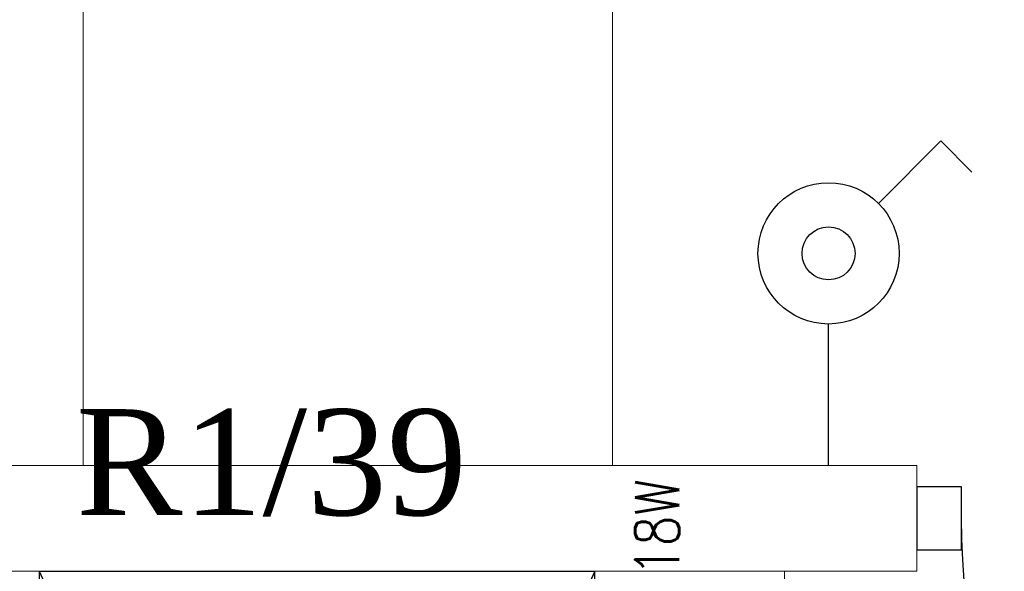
# Model space of a CAD drawing. Header units: centimetres. Extents: x 88729 to 133553, y -16225 to 14174.
# Tile 143 of 231: x 91542 to 91654, y -6626 to -6563. Entities that reach past the tile are written whole.
import ezdxf
from ezdxf.enums import TextEntityAlignment as Align

# ---------------------------------------------------------------- set-up
doc = ezdxf.new("R2010")
doc.units = ezdxf.units.CM
for name, color, linetype, lineweight in [('A-ARMATURA', 252, 'Continuous', 5), ('A-SLUSARKA', 252, 'Continuous', 13), ('E_Istn_pozostaje', 132, 'Continuous', 25)]:
    doc.layers.add(name, color=color, linetype=linetype, lineweight=lineweight)
for name, color, linetype in [('A-SCIANY', 252, 'Continuous'), ('A-SUFITY', 252, 'Continuous'), ('E_opisy siły', 5, 'Continuous'), ('E_PODKLAD', 7, 'Continuous'), ('E_siła', 5, 'Continuous'), ('koncepcja', 252, 'Continuous'), ('R-MET-IWE', 252, 'Continuous'), ('S-DRZ-', 252, 'Continuous'), ('S-DRZ-O', 252, 'Continuous'), ('S-DRZ-SKRZYD', 252, 'Continuous'), ('S-DRZ-WEGAR', 252, 'Continuous')]:
    doc.layers.add(name, color=color, linetype=linetype)
doc.styles.add('MM_050', font='romans.shx', dxfattribs={"width": 0.8, "height": 16})
doc.styles.add('old', font='BOOKOS.TTF')
doc.styles.get("Standard").update_dxf_attribs({"font": 'txt.shx'})

# ---------------------------------------------------------------- blocks, each defined once
blk = doc.blocks.new('RLX_F50_18W')
at = {"ltscale": 0.1}
for p, q in [((5.9, 31.5), (-5.9, 31.5)), ((-5.9, -31.5), (-5.9, 31.5)), ((5.9, 31.5), (-2.22, 27.74)), ((5.9, 31.5), (5.9, -31.5)), ((-2.22, 27.74), (-2.22, 0)), ((-2.22, -27.74), (-2.22, 0)), ((-0.12, 0), (0, 0)), ((0, -0.12), (0, 0.12)), ((0, 0), (0.12, 0)), ((5.9, -31.5), (-2.22, -27.74)), ((-5.9, -31.5), (5.9, -31.5))]:
    blk.add_line(p, q, dxfattribs=at)
at = {"ltscale": 0.1, "insert": (-23.11, -36.07), "char_height": 5, "width": 57.6794, "attachment_point": 1, "style": 'MM_050'}
blk.add_mtext('CIVIC F50 18W', dxfattribs=at)
at = {"ltscale": 0.1, "flags": 9}
blk.add_attdef('RLXLUM', (0, 0), '', height=0.1, dxfattribs=at)
blk = doc.blocks.new('E_łącznik jednobiegunowy_IP44')
at = {"linetype": 'Continuous', "ltscale": 0.5}
for p, q in [((5.66, 29.66), (12.73, 36.73)), ((16.26, 33.19), (12.73, 36.73)), ((0, 0), (0, 16))]:
    blk.add_line(p, q, dxfattribs=at)
for radius in [8, 3]:
    blk.add_circle((0, 24), radius, dxfattribs=at)
at = {"linetype": 'Continuous', "ltscale": 0.5, "style": 'old', "flags": 4}
blk.add_attdef('OBWÓD', (12.73, 36.73), '', height=12, dxfattribs=at)
blk = doc.blocks.new('E_opis siły')
at = {"layer": 'E_siła', "linetype": 'Continuous', "ltscale": 0.5, "style": 'old', "flags": 4}
blk.add_attdef('OBWÓD', (0, 0), '', height=12, dxfattribs=at)
blk = doc.blocks.new('D90-L-DL')
at = {"layer": 'S-DRZ-'}
blk.add_arc((-45, 0), 90, 270, 0, dxfattribs=at)
at = {"layer": 'S-DRZ-O'}
blk.add_line((0, 15.12), (0, -15.12), dxfattribs=at)
at = {"layer": 'S-DRZ-SKRZYD'}
blk.add_line((-45, 0), (-45, -90), dxfattribs=at)
at = {"layer": 'S-DRZ-WEGAR'}
for points in [[(-50, -3.5), (-45, -3.5), (-45, 3.5), (-50, 3.5)], [(45, 3.5), (50, 3.5), (50, -3.5), (45, -3.5)]]:
    blk.add_lwpolyline(points, close=True, dxfattribs=at)
blk = doc.blocks.new('A$C07123322')
at = {"layer": 'A-SLUSARKA', "xscale": 1.020000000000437, "yscale": 1.020000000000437, "zscale": 1.020000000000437, "rotation": 270}
blk.add_blockref('D90-L-DL', (40.58, -45.9), dxfattribs=at)
blk = doc.blocks.new('A$Ce817dbbb')
at = {"layer": 'A-ARMATURA', "color": 252, "lineweight": 9}
blk.add_line((227.1, -17136.02), (227.1, -17091.02), dxfattribs=at)
at = {"layer": 'A-SCIANY', "color": 252, "lineweight": 9, "ltscale": 3}
for p, q in [((242.1, -17079.02), (-140.9, -17079.02)), ((242.1, -17091.02), (242.1, -17079.02)), ((242.1, -17091.02), (39.1, -17091.02))]:
    blk.add_line(p, q, dxfattribs=at)
at = {"layer": 'A-SUFITY', "lineweight": 0, "ltscale": 0.1}
for p, q in [((147.6, -16779.02), (147.6, -17079.02)), ((207.6, -16779.02), (207.6, -17079.02))]:
    blk.add_line(p, q, dxfattribs=at)
at = {"layer": 'koncepcja', "color": 252, "lineweight": 9, "xscale": -1, "rotation": 270}
blk.add_blockref('A$C07123322', (339, -17125.59), dxfattribs=at)
at = {"layer": 'R-MET-IWE', "color": 252, "lineweight": 9, "width": 0.75}
for tag, rotation, p in [('0-', 90, (-1139.05, -4143.61)), ('0-', 90, (-1113.05, -4143.61)), ('0-', 90, (-1087.05, -4143.61)), ('2-', 90, (-796.05, -4143.61)), ('2-', 90, (-505.05, -4143.61)), ('0-', 90, (-480.05, -4143.61)), ('0-', 90, (-456.05, -4143.61)), ('2-', 90, (-166.05, -4143.61)), ('2-', 90, (-625.66, -4833.61)), ('2-', 90, (-599.66, -4833.61)), ('2-', 90, (-573.66, -4833.61)), ('0-', 180, (-2169.64, -4848.47)), ('0-', 180, (-2169.64, -4873.47)), ('0-', 180, (-2169.64, -4899.47)), ('-2', 90, (-1661.47, -4961.65)), ('-2', 90, (-1636.47, -4961.65)), ('0-', 270, (-1489.78, -4968.06)), ('0-', 270, (-1464.78, -4968.06)), ('0-', 270, (-1439.78, -4968.06)), ('0-', 270, (-1364.78, -4968.06)), ('0-', 270, (-1339.78, -4968.06)), ('0-', 270, (-1314.78, -4968.06)), ('0-', 270, (328.22, -4968.06)), ('0-', 270, (354.22, -4968.06)), ('0-', 270, (1256.22, -4968.06)), ('0-', 270, (1282.22, -4968.06)), ('0-', 90, (-513.05, -5496.61)), ('0-', 90, (-487.05, -5496.61)), ('K.S.-', 90, (-487.05, -5766.11)), ('0-', 90, (-513.05, -5766.11)), ('1-', 90, (-539.05, -6114.61)), ('0-', 90, (-513.05, -6114.61)), ('0-', 90, (-487.05, -6114.61)), ('0-', 90, (301.95, -6545.61)), ('0-', 90, (327.95, -6545.61)), ('0-', 90, (353.95, -6545.61)), ('0-', 90, (416.11, -6545.61)), ('0-', 90, (1255.95, -6545.61)), ('0-', 90, (1281.95, -6545.61)), ('1-', 90, (2382.95, -6845.61)), ('1-', 90, (2408.95, -6845.61)), ('1-', 90, (2434.95, -6845.61)), ('1-', 90, (2827.95, -6845.61)), ('1-', 90, (2853.95, -6845.61)), ('1-', 90, (2879.95, -6845.61)), ('<-2', 90, (-910.64, -10482.41)), ('2->', 90, (-718.15, -10854.38)), ('2->', 90, (-692.15, -10854.38)), ('2->', 90, (-744.15, -10870.8)), ('-0', 90, (-186.09, -12450.12)), ('1-', 90, (2264.47, -12866.38)), ('1-', 90, (2290.47, -12866.38)), ('1-', 90, (2316.47, -12866.38)), ('1-', 90, (2709.47, -12866.38)), ('1-', 90, (2735.47, -12866.38)), ('1-', 90, (2761.47, -12866.38)), ('<-KL', 90, (-700.01, -16780.91)), ('-0', 90, (-179.94, -18957.53)), ('0->', 90, (-1257.53, -23179.05)), ('0->', 90, (-1231.53, -23179.05)), ('0->', 90, (-1205.53, -23179.05)), ('0->', 90, (-600.53, -23179.05)), ('0->', 90, (-574.53, -23179.05)), ('0->', 90, (-1692.53, -24074.05)), ('0->', 90, (-1666.53, -24074.05)), ('0->', 90, (-1640.53, -24074.05)), ('0->', 90, (-1486.53, -24074.05)), ('0->', 90, (-1460.53, -24074.05)), ('0->', 90, (-1434.53, -24074.05)), ('<-0', 90, (-499.82, -24383.56)), ('<-0', 90, (-298.11, -24383.56)), ('<-0', 180, (-587.12, -25088.86)), ('<-0', 270, (-496.63, -25202.68)), ('<-0', 180, (-1353.25, -25419.36)), ('<-0', 180, (-1187.25, -25444.1)), ('<-0', 90, (-179.61, -25454.22)), ('<-0', 90, (-69.59, -26375.36)), ('<-0', 90, (-43.59, -26375.36))]:
    blk.add_attdef(tag, text='', height=17, rotation=rotation, dxfattribs=at).set_placement(p, align=Align.MIDDLE)
for tag, p in [('2-', (1424.81, -4179.2)), ('2-', (1424.81, -4205.2)), ('K.S.-', (-76.89, -4264.2)), ('KL-', (-613.13, -4292.18)), ('1-', (-613.13, -4312.18)), ('1-', (-613.13, -4332.18)), ('K.S.-', (1414.13, -4333.66)), ('0-', (-70.19, -4341.2)), ('0-', (469.81, -4341.2)), ('1-', (-613.13, -4352.18)), ('0-', (1424.81, -4361.2)), ('0-', (-70.19, -4367.2)), ('1-', (469.81, -4367.2)), ('0-', (1099.81, -4368.2)), ('2-', (1424.81, -4387.2)), ('1-', (-70.19, -4393.2)), ('1-', (469.81, -4393.2)), ('1-', (1099.81, -4394.2)), ('2-', (1424.81, -4413.2)), ('2-', (-70.19, -4419.2)), ('2-', (1099.81, -4420.2)), ('2-', (469.81, -4444.2)), ('K.S.-', (-76.89, -4445.2)), ('2-', (1099.81, -4446.2)), ('2-', (469.81, -4470.2)), ('2-', (-825.19, -4496.2)), ('2-', (-825.19, -4522.2)), ('2-', (-70.19, -4574.2)), ('2-', (-70.19, -4600.2)), ('K.S.-', (1089.13, -4600.66)), ('2-', (1099.81, -4653.2)), ('2-', (-70.19, -4669.2)), ('2-', (1099.81, -4679.2)), ('-1', (1806.78, -4690.78)), ('1-', (-70.19, -4695.2)), ('2-', (1099.81, -4705.2)), ('-1', (1806.78, -4716.3)), ('K.S.-', (-73.2, -4721.2)), ('-1', (1806.78, -4743.07)), ('FR-', (-70.19, -4747.2)), ('0-', (-1066.19, -6382.7)), ('0-', (-1066.19, -6408.7)), ('2-', (1729.81, -6586.2)), ('2-', (1729.81, -6612.2)), ('2-', (1729.81, -6638.2)), ('2-', (1729.81, -6664.2)), ('K.S.-', (469.81, -6788.2)), ('1-', (-962.19, -6915.2)), ('1-', (-460.19, -6923.2)), ('1-', (469.81, -6923.2)), ('2-', (1729.81, -6923.2)), ('2-', (1729.81, -6949.2)), ('1-', (-460.19, -6949.2)), ('1-', (469.81, -6949.2)), ('K.S.-', (2901.81, -6960.2)), ('2-', (1729.81, -6975.2)), ('2-', (1729.81, -7001.2)), ('2-', (-460.19, -7026.2)), ('0-', (469.81, -7026.2)), ('2-', (-460.19, -7052.2)), ('0-', (469.81, -7052.2)), ('2-', (-460.19, -7078.2)), ('2-', (469.81, -7078.2)), ('1-', (2901.81, -7088.2)), ('2-', (469.81, -7104.2)), ('1-', (2901.81, -7114.2)), ('0-', (1729.81, -7131.2)), ('2-', (-460.19, -7141.2)), ('0-', (1729.81, -7157.2)), ('2-', (-460.19, -7167.2)), ('2-', (469.81, -7181.2)), ('2-', (1729.81, -7183.2)), ('0-', (-460.19, -7193.2)), ('2-', (469.81, -7207.2)), ('2-', (1729.81, -7209.2)), ('K.S.-', (-470.87, -7217.66)), ('2-', (469.81, -7233.2)), ('2-', (1729.81, -7235.2)), ('1-', (-460.19, -7245.2)), ('2-', (469.81, -7259.2)), ('2-', (1729.81, -7261.2)), ('2-', (1729.81, -7287.2)), ('2-', (-460.19, -7297.2)), ('2->', (-943.67, -10542.97)), ('-1', (1688.29, -10711.55)), ('-1', (1688.29, -10737.55)), ('-1', (1688.29, -10763.55)), ('<-2', (1685.55, -12605.39)), ('2->', (1611.33, -12636.47)), ('2->', (1611.33, -12658.97)), ('2->', (1590.77, -12684.97)), ('K.S.-', (2783.33, -12980.97)), ('2->', (-578.67, -13046.97)), ('2->', (-578.67, -13072.97)), ('<-2', (-476.88, -13105.94)), ('1-', (2783.33, -13108.97)), ('1-', (2783.33, -13134.97)), ('<-1', (-610.79, -16857.83)), ('<-1', (-610.79, -16877.83)), ('<-1', (1688.29, -17218.96)), ('<-1', (1688.29, -17244.96)), ('<-1', (1688.29, -17270.96)), ('<-1', (-478.91, -18553.43)), ('<-0', (-2287.98, -23879.57)), ('<-0', (-2287.98, -23905.57)), ('<-0', (-2287.98, -23931.57)), ('<-0', (-343.08, -24738.18)), ('<-0', (-478.91, -25059.68))]:
    blk.add_attdef(tag, text='', height=17, dxfattribs=at).set_placement(p, align=Align.MIDDLE)

msp = doc.modelspace()

# ---------------------------------------------------------------- block references
at = {"layer": 'E_Istn_pozostaje'}
msp.add_blockref('E_łącznik jednobiegunowy_IP44', (91633.98, -6613.63), dxfattribs=at)
at = {"layer": 'E_Istn_pozostaje', "rotation": 90}
msp.add_blockref('RLX_F50_18W', (91575.98, -6631.53), dxfattribs=at)
at = {"layer": 'E_opisy siły', "linetype": 'Continuous'}
ref = msp.add_blockref('E_opis siły', (91609.09, -6619.27, -250), dxfattribs=dict(at, xscale=-1))
ref.add_attrib('OBWÓD', 'R1/39', (91548.67, -6619.27, -250), dxfattribs={"color": 3, "linetype": 'Continuous', "ltscale": 0.5, "height": 12, "style": 'old'})
at = {"layer": 'E_PODKLAD'}
msp.add_blockref('A$Ce817dbbb', (91401.87, 10465.39), dxfattribs=at)

doc.saveas('drawing.dxf')
